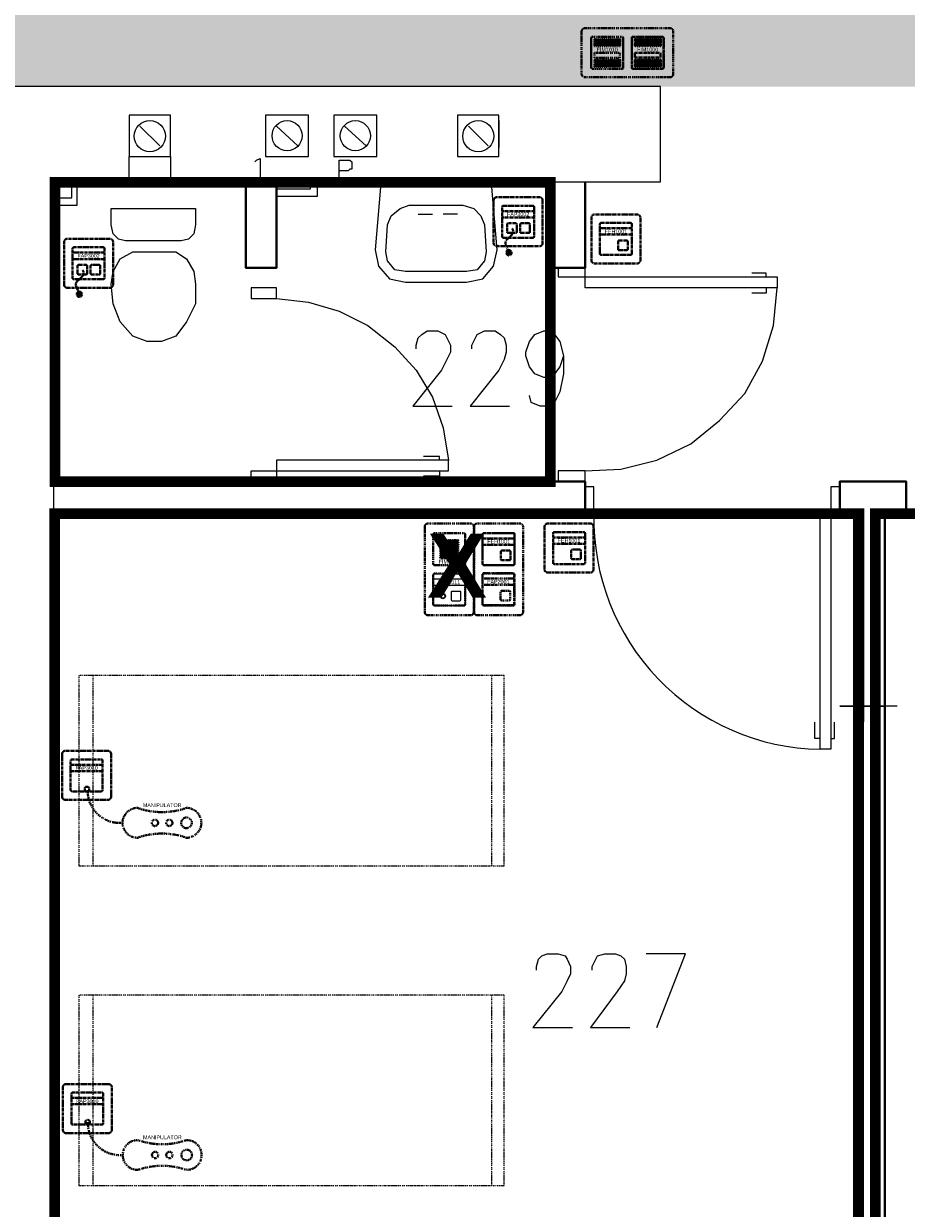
# Model space of a CAD drawing. Header units: millimetres. Extents: x 1 to 17496, y 1 to 30809.
# Tile 201 of 256: x 11268 to 11683, y 20926 to 21481. Entities that reach past the tile are written whole.
import ezdxf
from ezdxf.enums import TextEntityAlignment as Align

# ---------------------------------------------------------------- set-up
doc = ezdxf.new("R2010")
doc.units = ezdxf.units.MM
doc.linetypes.add('BORDER', pattern=[1.75, 0.5, -0.25, 0.5, -0.25, 0, -0.25])
doc.linetypes.add('CENTER', pattern=[2, 1.25, -0.25, 0.25, -0.25])
for name, color, linetype, lineweight in [('0_Przyz_do demontażu', 1, 'CENTER', 40), ('0_Przyz_FAP2001', 1, 'BORDER', 40), ('0_Przyz_FAP3002', 1, 'CENTER', 40), ('0_Przyz_FAP3010', 1, 'CENTER', 40), ('0_Przyz_FEH-1001', 1, 'CENTER', 40), ('0_Przyz_FIM1100', 1, 'BORDER', 40), ('0_Przyz_FIM1200', 1, 'CENTER', 40), ('0_Przyz_Manipulator', 1, 'BORDER', 40), ('0_Przyz_Ramka x4', 1, 'BORDER', 40), ('0_Przyz_Sala chorych', 5, 'BORDER', 40), ('0_Przyz_WC pacjenta', 30, 'CENTER', 40), ('0_Przyz_łóżko', 150, 'BORDER', 40), ('2DE_OBJ_ABB-SIGNAL', 7, 'Continuous', 18), ('N_SSP_ewakuacja', 4, 'CENTER', 40)]:
    doc.layers.add(name, color=color, linetype=linetype, lineweight=lineweight)
for name, color, linetype in [('2DE_TXTMARK', 41, 'Continuous'), ('2DE_TXTNUM', 11, 'Continuous'), ('PDF _Geometria', 7, 'Continuous')]:
    doc.layers.add(name, color=color, linetype=linetype)
doc.styles.add('arial', font='arialbd.ttf')
doc.styles.add('CP_ATTR', font='ARIAL.TTF')
doc.styles.add('CP_ELATT', font='ARIAL.TTF')

# ---------------------------------------------------------------- blocks, each defined once
blk = doc.blocks.new('2de_abb_sig_001_fzxmh7f')
for p, q in [((15, 5), (0, 5)), ((15, 2), (0, 2)), ((8.57, -1.2), (8.57, -4.8)), ((12.63, -0.75), (9.01, -0.75)), ((9.02, -5.25), (12.62, -5.25)), ((13.07, -4.8), (13.07, -1.2)), ((13.07, -4.35), (13.07, -4.35))]:
    blk.add_line(p, q)
at = {"flags": 128}
for points in [[(0, -6.9), (0, 6.9)], [(0.6, 7.5), (14.4, 7.5)], [(15, 6.9), (15, -6.9)], [(14.4, -7.5), (0.6, -7.5)]]:
    blk.add_lwpolyline(points, dxfattribs=at)
for centre, radius, start, end in [((0.6, 6.9), 0.6, 90, 180), ((14.4, 6.9), 0.6, 0, 90), ((9.02, -1.2), 0.45, 88.7598, 180), ((9.02, -4.8), 0.45, 180, 270), ((12.62, -1.2), 0.45, 0, 91.2402), ((12.62, -4.8), 0.45, 270, 0), ((0.6, -6.9), 0.6, 180, 270), ((14.4, -6.9), 0.6, 270, 0)]:
    blk.add_arc(centre, radius, start, end)
at = {"linetype": 'Continuous', "style": 'CP_ATTR', "flags": 9}
for tag in ['NAME', 'ARTICLE', 'MARK2', 'OTHER1', 'PRODUCT-TYPE', 'ORDER-NO', 'PRODUCER', 'VOLTAGE', 'CURRENT', 'POWER', 'CHARACTER', 'IP', 'OTHER', 'LINK', 'WEIGHT', 'NUMBER', 'GROUP', 'FUNCTION', 'EL-STATUS']:
    blk.add_attdef(tag, text='', height=0.00005, dxfattribs=at).set_placement((0, -6.9), align=Align.MIDDLE_LEFT)
at = {"layer": '2DE_TXTMARK', "linetype": 'ByBlock', "style": 'CP_ATTR', "width": 0.8, "flags": 8}
blk.add_attdef('MARK1', text='', height=1.8, dxfattribs=at).set_placement((7.5, 3.5), align=Align.MIDDLE_CENTER)
at = {"layer": '2DE_TXTNUM', "style": 'CP_ELATT', "width": 0.8}
blk.add_attdef('TAG', text='', height=2.5, dxfattribs=at).set_placement((7.5, 9), align=Align.CENTER)
blk = doc.blocks.new('2de_abb_sig_045_1psoxj')
blk.add_lwpolyline([(0, 20), (0, 0, 0.414214), (1.5, -1.5), (21.5, -1.5, 0.414214), (23, 0), (23, 20, 0.414214), (21.5, 21.5), (1.5, 21.5, 0.414214)], format="xyb", close=True)
at = {"flags": 128}
for points in [[(4, 3.1), (4, 16.9)], [(4.6, 17.5), (18.4, 17.5)], [(19, 16.9), (19, 3.1)], [(18.4, 2.5), (4.6, 2.5)]]:
    blk.add_lwpolyline(points, dxfattribs=at)
for centre, start, end in [((4.6, 16.9), 90, 180), ((18.4, 16.9), 0, 90), ((4.6, 3.1), 180, 270), ((18.4, 3.1), 270, 0)]:
    blk.add_arc(centre, 0.6, start, end)
at = {"linetype": 'Continuous', "style": 'CP_ATTR', "flags": 9}
for tag in ['NAME', 'ARTICLE', 'MARK2', 'OTHER1', 'PRODUCT-TYPE', 'ORDER-NO', 'PRODUCER', 'VOLTAGE', 'CURRENT', 'POWER', 'CHARACTER', 'IP', 'OTHER', 'LINK', 'WEIGHT', 'NUMBER', 'GROUP', 'FUNCTION', 'EL-STATUS']:
    blk.add_attdef(tag, text='', height=0.00005, dxfattribs=at).set_placement((0, 0), align=Align.MIDDLE_LEFT)
at = {"layer": '2DE_TXTMARK', "linetype": 'ByBlock', "style": 'CP_ATTR', "width": 0.8, "flags": 8}
blk.add_attdef('MARK1', text='', height=1.8, dxfattribs=at).set_placement((11.5, 27), align=Align.CENTER)
at = {"layer": '2DE_TXTNUM', "style": 'CP_ELATT', "width": 0.8}
blk.add_attdef('TAG', text='', height=2.5, dxfattribs=at).set_placement((11.5, 23), align=Align.CENTER)
blk = doc.blocks.new('2de_abb_sig_012_53oms7o')
at = {"layer": '0_Przyz_FAP3010', "color": 1}
for p, q in [((15, 5), (0, 5)), ((15, 2), (0, 2)), ((6.68, -7.5), (6.68, -5.79)), ((8.63, -7.5), (8.63, -5.79))]:
    blk.add_line(p, q, dxfattribs=at)
at = {"layer": '0_Przyz_FAP3010', "color": 1, "flags": 128}
for points in [[(0, -6.9), (0, 6.9)], [(0.6, 7.5), (14.4, 7.5)], [(15, 6.9), (15, -6.9)], [(14.4, -7.5), (0.6, -7.5)]]:
    blk.add_lwpolyline(points, dxfattribs=at)
at = {"layer": '0_Przyz_FAP3010', "color": 1}
for centre, radius, start, end in [((0.6, 6.9), 0.6, 90, 180), ((14.4, 6.9), 0.6, 0, 90), ((7.65, -6.54), 1.23, 37.6692, 142.3308), ((0.6, -6.9), 0.6, 180, 270), ((14.4, -6.9), 0.6, 270, 0)]:
    blk.add_arc(centre, radius, start, end, dxfattribs=at)
at = {"layer": '0_Przyz_FAP3010', "color": 1, "style": 'CP_ELATT', "width": 0.8}
blk.add_attdef('TAG', text='', height=2.5, dxfattribs=at).set_placement((7.5, 9), align=Align.CENTER)
at = {"layer": '0_Przyz_FAP3010', "color": 1, "linetype": 'ByBlock', "style": 'CP_ATTR', "width": 0.8, "flags": 8}
blk.add_attdef('MARK1', text='', height=1.8, dxfattribs=at).set_placement((7.5, 3.5), align=Align.MIDDLE_CENTER)
at = {"layer": '0_Przyz_FAP3010', "color": 1, "linetype": 'Continuous', "style": 'CP_ATTR', "flags": 9}
for tag in ['NAME', 'ARTICLE', 'MARK2', 'OTHER1', 'PRODUCT-TYPE', 'ORDER-NO', 'PRODUCER', 'VOLTAGE', 'CURRENT', 'POWER', 'CHARACTER', 'IP', 'OTHER', 'LINK', 'WEIGHT', 'NUMBER', 'GROUP', 'FUNCTION', 'EL-STATUS']:
    blk.add_attdef(tag, text='', height=0.00005, dxfattribs=at).set_placement((0, -6.9), align=Align.MIDDLE_LEFT)
blk = doc.blocks.new('2de_abb_sig_011_53jswgj')
blk.add_hatch(color=256).paths.add_polyline_path([(4.43, -14.56, 0.52796), (2.73, -13.39, 1.894083)])
for p, q in [((15, 5), (0, 5)), ((15, 2), (0, 2)), ((2.32, -1.2), (2.32, -4.8)), ((6.38, -0.75), (2.76, -0.75)), ((2.77, -5.25), (6.37, -5.25)), ((6.82, -4.8), (6.82, -1.2)), ((6.82, -4.35), (6.82, -4.35)), ((8.47, -1.2), (8.47, -4.8)), ((12.53, -0.75), (8.91, -0.75)), ((8.92, -5.25), (12.52, -5.25)), ((12.97, -4.8), (12.97, -1.2)), ((12.97, -4.35), (12.97, -4.35)), ((1.71, -10.8), (3.18, -14.56)), ((4.46, -6.18), (2.81, -7.85))]:
    blk.add_line(p, q)
at = {"flags": 128}
for points in [[(0, -6.9), (0, 6.9)], [(0.6, 7.5), (14.4, 7.5)], [(15, 6.9), (15, -6.9)], [(14.4, -7.5), (0.6, -7.5)]]:
    blk.add_lwpolyline(points, dxfattribs=at)
blk.add_circle((3.18, -14.56), 1.25)
for centre, radius, start, end in [((0.6, 6.9), 0.6, 90, 180), ((14.4, 6.9), 0.6, 0, 90), ((2.77, -1.2), 0.45, 88.7598, 180), ((2.77, -4.8), 0.45, 180, 270), ((2.77, -4.52), 2.36, 315.5514, 40.269), ((6.37, -1.2), 0.45, 0, 91.2402), ((6.37, -4.8), 0.45, 270, 0), ((8.92, -1.2), 0.45, 88.7598, 180), ((8.92, -4.8), 0.45, 180, 270), ((12.52, -1.2), 0.45, 0, 91.2402), ((12.52, -4.8), 0.45, 270, 0), ((0.6, -6.9), 0.6, 180, 270), ((3.91, -9.94), 2.36, 117.738, 201.3291), ((14.4, -6.9), 0.6, 270, 0)]:
    blk.add_arc(centre, radius, start, end)
at = {"linetype": 'Continuous', "style": 'CP_ATTR', "flags": 9}
for tag in ['NAME', 'ARTICLE', 'MARK2', 'OTHER1', 'PRODUCT-TYPE', 'ORDER-NO', 'PRODUCER', 'VOLTAGE', 'CURRENT', 'POWER', 'CHARACTER', 'IP', 'OTHER', 'LINK', 'WEIGHT', 'NUMBER', 'GROUP', 'FUNCTION', 'EL-STATUS']:
    blk.add_attdef(tag, text='', height=0.00005, dxfattribs=at).set_placement((0, -6.9), align=Align.MIDDLE_LEFT)
at = {"layer": '2DE_TXTMARK', "linetype": 'ByBlock', "style": 'CP_ATTR', "width": 0.8, "flags": 8}
blk.add_attdef('MARK1', text='', height=1.8, dxfattribs=at).set_placement((7.5, 3.5), align=Align.MIDDLE_CENTER)
at = {"layer": '2DE_TXTNUM', "style": 'CP_ELATT', "width": 0.8}
blk.add_attdef('TAG', text='', height=2.5, dxfattribs=at).set_placement((7.5, 9), align=Align.CENTER)
blk = doc.blocks.new('2de_abb_sig_046_18mvjo')
blk.add_lwpolyline([(0, 40), (0, 0, 0.414214), (1.5, -1.5), (21.5, -1.5, 0.414214), (23, 0), (23, 40, 0.414214), (21.5, 41.5), (1.5, 41.5, 0.414214)], format="xyb", close=True)
at = {"flags": 128}
for points in [[(4, 22.6), (4, 36.4)], [(4.6, 37), (18.4, 37)], [(19, 36.4), (19, 22.6)], [(4, 3.6), (4, 17.4)], [(18.4, 22), (4.6, 22)], [(4.6, 18), (18.4, 18)], [(19, 17.4), (19, 3.6)], [(18.4, 3), (4.6, 3)]]:
    blk.add_lwpolyline(points, dxfattribs=at)
for centre, start, end in [((4.6, 36.4), 90, 180), ((18.4, 36.4), 0, 90), ((4.6, 22.6), 180, 270), ((18.4, 22.6), 270, 0), ((4.6, 17.4), 90, 180), ((18.4, 17.4), 0, 90), ((4.6, 3.6), 180, 270), ((18.4, 3.6), 270, 0)]:
    blk.add_arc(centre, 0.6, start, end)
at = {"linetype": 'Continuous', "style": 'CP_ATTR', "flags": 9}
for tag in ['NAME', 'ARTICLE', 'MARK2', 'OTHER1', 'PRODUCT-TYPE', 'ORDER-NO', 'PRODUCER', 'VOLTAGE', 'CURRENT', 'POWER', 'CHARACTER', 'IP', 'OTHER', 'LINK', 'WEIGHT', 'NUMBER', 'GROUP', 'FUNCTION', 'EL-STATUS']:
    blk.add_attdef(tag, text='', height=0.00005, dxfattribs=at).set_placement((0, 0), align=Align.MIDDLE_LEFT)
at = {"layer": '2DE_TXTMARK', "linetype": 'ByBlock', "style": 'CP_ATTR', "width": 0.8, "flags": 8}
blk.add_attdef('MARK1', text='', height=1.8, dxfattribs=at).set_placement((11.5, 47), align=Align.CENTER)
at = {"layer": '2DE_TXTNUM', "style": 'CP_ELATT', "width": 0.8}
blk.add_attdef('TAG', text='', height=2.5, dxfattribs=at).set_placement((11.5, 43), align=Align.CENTER)
blk = doc.blocks.new('2de_abb_sig_007_fzx2ohn')
blk.add_hatch(color=10).paths.add_polyline_path([(1.5, -2.25), (13.5, -2.25), (13.5, 0), (1.5, 0)])
at = {"color": 10}
for p, q in [((1.5, 0), (13.5, 0)), ((1.5, 0), (1.5, -2.25)), ((13.5, 0), (13.5, -2.25)), ((1.5, -2.25), (13.5, -2.25))]:
    blk.add_line(p, q, dxfattribs=at)
at = {"flags": 128}
for points in [[(0, -6.9), (0, 6.9)], [(0.6, 7.5), (14.4, 7.5)], [(15, 6.9), (15, -6.9)], [(14.4, -7.5), (0.6, -7.5)]]:
    blk.add_lwpolyline(points, dxfattribs=at)
for points in [[(1.5, 3.38), (1.5, 6.38)], [(1.95, 6.38), (1.95, 3.38)], [(2.4, 3.38), (2.4, 6.38)], [(2.85, 6.38), (2.85, 3.38)], [(3.3, 3.38), (3.3, 6.38)], [(3.75, 6.38), (3.75, 3.38)], [(4.2, 3.38), (4.2, 6.38)], [(4.65, 6.38), (4.65, 3.38)], [(5.1, 3.38), (5.1, 6.38)], [(5.55, 6.38), (5.55, 3.38)], [(6, 3.38), (6, 6.38)], [(6.45, 6.38), (6.45, 3.38)], [(6.9, 3.38), (6.9, 6.38)], [(7.35, 6.38), (7.35, 3.38)], [(7.8, 3.38), (7.8, 6.38)], [(8.25, 6.38), (8.25, 3.38)], [(8.7, 3.38), (8.7, 6.38)], [(9.15, 6.38), (9.15, 3.38)], [(9.6, 3.38), (9.6, 6.38)], [(10.05, 6.38), (10.05, 3.38)], [(10.5, 3.38), (10.5, 6.38)], [(10.95, 6.38), (10.95, 3.38)], [(11.4, 3.38), (11.4, 6.38)], [(11.85, 6.38), (11.85, 3.38)], [(12.3, 3.38), (12.3, 6.38)], [(12.75, 6.38), (12.75, 3.38)], [(13.2, 3.38), (13.2, 6.38)], [(13.65, 6.38), (13.65, 3.38)], [(1.5, -6.38), (1.5, -3.38)], [(1.95, -3.38), (1.95, -6.38)], [(2.4, -6.38), (2.4, -3.38)], [(2.85, -3.38), (2.85, -6.38)], [(3.3, -6.38), (3.3, -3.38)], [(3.75, -3.38), (3.75, -6.38)], [(4.2, -6.38), (4.2, -3.38)], [(4.65, -3.38), (4.65, -6.38)], [(5.1, -6.38), (5.1, -3.38)], [(5.55, -3.38), (5.55, -6.38)], [(6, -6.38), (6, -3.38)], [(6.45, -3.38), (6.45, -6.38)], [(6.9, -6.38), (6.9, -3.38)], [(7.35, -3.38), (7.35, -6.38)], [(7.8, -6.38), (7.8, -3.38)], [(8.25, -3.38), (8.25, -6.38)], [(8.7, -6.38), (8.7, -3.38)], [(9.15, -3.38), (9.15, -6.38)], [(9.6, -6.38), (9.6, -3.38)], [(10.05, -3.38), (10.05, -6.38)], [(10.5, -6.38), (10.5, -3.38)], [(10.95, -3.38), (10.95, -6.38)], [(11.4, -6.38), (11.4, -3.38)], [(11.85, -3.38), (11.85, -6.38)], [(12.3, -6.38), (12.3, -3.38)], [(12.75, -3.38), (12.75, -6.38)], [(13.2, -6.38), (13.2, -3.38)], [(13.65, -3.38), (13.65, -6.38)]]:
    blk.add_lwpolyline(points)
for centre, radius, start, end in [((0.6, 6.9), 0.6, 90, 180), ((1.73, 6.38), 0.225, 0, 180), ((2.63, 6.38), 0.225, 0, 180), ((3.53, 6.38), 0.225, 0, 180), ((4.43, 6.38), 0.225, 0, 180), ((5.33, 6.38), 0.225, 0, 180), ((6.23, 6.38), 0.225, 0, 180), ((7.13, 6.38), 0.225, 0, 180), ((8.03, 6.38), 0.225, 0, 180), ((8.93, 6.38), 0.225, 0, 180), ((9.83, 6.38), 0.225, 0, 180), ((10.73, 6.38), 0.225, 0, 180), ((11.63, 6.38), 0.225, 0, 180), ((12.53, 6.38), 0.225, 0, 180), ((13.43, 6.38), 0.225, 0, 180), ((14.4, 6.9), 0.6, 0, 90), ((1.73, 3.38), 0.225, 180, 0), ((2.63, 3.38), 0.225, 180, 0), ((3.53, 3.38), 0.225, 180, 0), ((4.43, 3.38), 0.225, 180, 0), ((5.33, 3.38), 0.225, 180, 0), ((6.23, 3.38), 0.225, 180, 0), ((7.13, 3.38), 0.225, 180, 0), ((8.03, 3.38), 0.225, 180, 0), ((8.93, 3.38), 0.225, 180, 0), ((9.83, 3.38), 0.225, 180, 0), ((10.73, 3.38), 0.225, 180, 0), ((11.63, 3.38), 0.225, 180, 0), ((12.53, 3.38), 0.225, 180, 0), ((13.43, 3.38), 0.225, 180, 0), ((1.73, -3.38), 0.225, 0, 180), ((2.63, -3.38), 0.225, 0, 180), ((3.53, -3.38), 0.225, 0, 180), ((4.43, -3.38), 0.225, 0, 180), ((5.33, -3.38), 0.225, 0, 180), ((6.23, -3.38), 0.225, 0, 180), ((7.13, -3.38), 0.225, 0, 180), ((8.03, -3.38), 0.225, 0, 180), ((8.93, -3.38), 0.225, 0, 180), ((9.83, -3.38), 0.225, 0, 180), ((10.73, -3.38), 0.225, 0, 180), ((11.63, -3.38), 0.225, 0, 180), ((12.53, -3.38), 0.225, 0, 180), ((13.43, -3.38), 0.225, 0, 180), ((0.6, -6.9), 0.6, 180, 270), ((1.73, -6.38), 0.225, 180, 0), ((2.63, -6.38), 0.225, 180, 0), ((3.53, -6.38), 0.225, 180, 0), ((4.43, -6.38), 0.225, 180, 0), ((5.33, -6.38), 0.225, 180, 0), ((6.23, -6.38), 0.225, 180, 0), ((7.13, -6.38), 0.225, 180, 0), ((8.03, -6.38), 0.225, 180, 0), ((8.93, -6.38), 0.225, 180, 0), ((9.83, -6.38), 0.225, 180, 0), ((10.73, -6.38), 0.225, 180, 0), ((11.63, -6.38), 0.225, 180, 0), ((12.53, -6.38), 0.225, 180, 0), ((13.43, -6.38), 0.225, 180, 0), ((14.4, -6.9), 0.6, 270, 0)]:
    blk.add_arc(centre, radius, start, end)
at = {"linetype": 'Continuous', "style": 'CP_ATTR', "flags": 9}
for tag in ['EL-STATUS', 'FUNCTION', 'GROUP', 'NUMBER', 'WEIGHT', 'LINK', 'OTHER', 'IP', 'CHARACTER', 'POWER', 'CURRENT', 'VOLTAGE', 'PRODUCER', 'ORDER-NO', 'PRODUCT-TYPE', 'OTHER1', 'MARK2', 'ARTICLE', 'NAME']:
    blk.add_attdef(tag, text='', height=0.00005, dxfattribs=at).set_placement((0, -6.9), align=Align.MIDDLE_LEFT)
at = {"layer": '2DE_TXTMARK', "linetype": 'ByBlock', "style": 'CP_ATTR', "width": 0.8, "flags": 8}
blk.add_attdef('MARK1', text='', height=1.8, dxfattribs=at).set_placement((7.5, 1.5), align=Align.MIDDLE_CENTER)
at = {"layer": '2DE_TXTNUM', "style": 'CP_ELATT', "width": 0.8}
blk.add_attdef('TAG', text='', height=2.5, dxfattribs=at).set_placement((7.5, 9), align=Align.CENTER)
blk = doc.blocks.new('2de_abb_sig_n52_f0txfx9')
for centre, radius in [((-46.34, -15.39), 2.5), ((-38.25, -15.39), 1.5), ((-31.53, -15.39), 1.5)]:
    blk.add_circle(centre, radius)
for centre, radius, start, end in [((-15.05, -0.39), 15.06, 265.1118, 1.486), ((-46.34, -15.39), 7, 90, 270), ((-34.83, 24.3), 34.66, 250.6222, 289.3778), ((-23.33, -15.39), 7, 270, 90), ((-34.83, -55.09), 34.66, 70.6222, 109.3778)]:
    blk.add_arc(centre, radius, start, end)
at = {"linetype": 'Continuous', "style": 'CP_ATTR', "flags": 9}
for tag in ['ARTICLE', 'NAME', 'EL-STATUS', 'FUNCTION', 'GROUP', 'NUMBER', 'WEIGHT', 'LINK', 'OTHER', 'IP', 'CHARACTER', 'POWER', 'CURRENT', 'VOLTAGE', 'PRODUCER', 'ORDER-NO', 'PRODUCT-TYPE', 'OTHER1', 'MARK2']:
    blk.add_attdef(tag, text='', height=0.00005, dxfattribs=at).set_placement((-46.34, -22.39), align=Align.MIDDLE_LEFT)
at = {"layer": '2DE_TXTMARK', "linetype": 'ByBlock', "style": 'CP_ATTR', "width": 0.8, "flags": 8}
blk.add_attdef('MARK1', text='', height=1.8, dxfattribs=at).set_placement((-34.94, -7.09), align=Align.MIDDLE_CENTER)
at = {"layer": '2DE_TXTNUM', "style": 'CP_ELATT', "width": 0.8}
blk.add_attdef('TAG', text='', height=2.5, dxfattribs=at).set_placement((-34.94, -4.09), align=Align.CENTER)
blk = doc.blocks.new('2de_abb_sig_006_fzxhx6d')
at = {"flags": 128}
for points in [[(0, -6.9), (0, 6.9)], [(0.6, 7.5), (14.4, 7.5)], [(15, 6.9), (15, -6.9)], [(14.4, -7.5), (0.6, -7.5)]]:
    blk.add_lwpolyline(points, dxfattribs=at)
for points in [[(3.45, 4.27), (11.55, 4.27)], [(11.55, 3.82), (3.45, 3.82)], [(3.45, 3.37), (11.55, 3.37)], [(11.55, 2.92), (3.45, 2.92)], [(3.45, 2.47), (11.55, 2.47)], [(11.55, 2.02), (3.45, 2.02)], [(3.45, 1.57), (11.55, 1.57)], [(11.55, 1.12), (3.45, 1.12)], [(3.45, 0.67), (11.55, 0.67)], [(11.55, 0.22), (3.45, 0.22)], [(3.45, -0.22), (11.55, -0.22)], [(11.55, -0.67), (3.45, -0.67)], [(3.45, -1.12), (11.55, -1.12)], [(11.55, -1.57), (3.45, -1.57)], [(3.45, -2.02), (11.55, -2.02)], [(11.55, -2.47), (3.45, -2.47)], [(3.45, -2.92), (11.55, -2.92)], [(11.55, -3.37), (3.45, -3.37)], [(3.45, -3.82), (11.55, -3.82)], [(11.55, -4.27), (3.45, -4.27)]]:
    blk.add_lwpolyline(points)
for centre, radius, start, end in [((0.6, 6.9), 0.6, 90, 180), ((14.4, 6.9), 0.6, 0, 90), ((3.45, 4.05), 0.225, 90, 270), ((3.45, 3.15), 0.225, 90, 270), ((3.45, 2.25), 0.225, 90, 270), ((3.45, 1.35), 0.225, 90, 270), ((3.45, 0.45), 0.225, 90, 270), ((11.55, 4.05), 0.225, 270, 90), ((11.55, 3.15), 0.225, 270, 90), ((11.55, 2.25), 0.225, 270, 90), ((11.55, 1.35), 0.225, 270, 90), ((11.55, 0.45), 0.225, 270, 90), ((3.45, -0.45), 0.225, 90, 270), ((3.45, -1.35), 0.225, 90, 270), ((3.45, -2.25), 0.225, 90, 270), ((3.45, -3.15), 0.225, 90, 270), ((3.45, -4.05), 0.225, 90, 270), ((11.55, -0.45), 0.225, 270, 90), ((11.55, -1.35), 0.225, 270, 90), ((11.55, -2.25), 0.225, 270, 90), ((11.55, -3.15), 0.225, 270, 90), ((11.55, -4.05), 0.225, 270, 90), ((0.6, -6.9), 0.6, 180, 270), ((14.4, -6.9), 0.6, 270, 0)]:
    blk.add_arc(centre, radius, start, end)
at = {"linetype": 'Continuous', "style": 'CP_ATTR', "flags": 9}
for tag in ['NAME', 'ARTICLE', 'MARK2', 'OTHER1', 'PRODUCT-TYPE', 'ORDER-NO', 'PRODUCER', 'VOLTAGE', 'CURRENT', 'POWER', 'CHARACTER', 'IP', 'OTHER', 'LINK', 'WEIGHT', 'NUMBER', 'GROUP', 'FUNCTION', 'EL-STATUS']:
    blk.add_attdef(tag, text='', height=0.00005, dxfattribs=at).set_placement((0, -6.9), align=Align.MIDDLE_LEFT)
at = {"layer": '2DE_TXTMARK', "linetype": 'ByBlock', "style": 'CP_ATTR', "width": 0.8, "flags": 8}
blk.add_attdef('MARK1', text='', height=1.8, dxfattribs=at).set_placement((7.5, -5.89), align=Align.MIDDLE_CENTER)
at = {"layer": '2DE_TXTNUM', "style": 'CP_ELATT', "width": 0.8}
blk.add_attdef('TAG', text='', height=2.5, dxfattribs=at).set_placement((7.5, 9), align=Align.CENTER)
blk = doc.blocks.new('2de_abb_sig_013_53790e7')
for p, q in [((15, 5), (0, 5)), ((15, 2), (0, 2)), ((8.47, -1.2), (8.47, -4.8)), ((12.53, -0.75), (8.91, -0.75)), ((8.92, -5.25), (12.52, -5.25)), ((12.97, -4.8), (12.97, -1.2)), ((12.97, -4.35), (12.97, -4.35))]:
    blk.add_line(p, q)
at = {"flags": 128}
for points in [[(0, -6.9), (0, 6.9)], [(0.6, 7.5), (14.4, 7.5)], [(15, 6.9), (15, -6.9)], [(14.4, -7.5), (0.6, -7.5)]]:
    blk.add_lwpolyline(points, dxfattribs=at)
at = {"ltscale": 0.2}
for centre, radius in [((4.57, -2.98), 1.25), ((4.57, -3), 0.95)]:
    blk.add_circle(centre, radius, dxfattribs=at)
for centre, radius, start, end in [((0.6, 6.9), 0.6, 90, 180), ((14.4, 6.9), 0.6, 0, 90), ((8.92, -1.2), 0.45, 88.7598, 180), ((8.92, -4.8), 0.45, 180, 270), ((12.52, -1.2), 0.45, 0, 91.2402), ((12.52, -4.8), 0.45, 270, 0), ((0.6, -6.9), 0.6, 180, 270), ((14.4, -6.9), 0.6, 270, 0)]:
    blk.add_arc(centre, radius, start, end)
at = {"linetype": 'Continuous', "style": 'CP_ATTR', "flags": 9}
for tag in ['NAME', 'ARTICLE', 'MARK2', 'OTHER1', 'PRODUCT-TYPE', 'ORDER-NO', 'PRODUCER', 'VOLTAGE', 'CURRENT', 'POWER', 'CHARACTER', 'IP', 'OTHER', 'LINK', 'WEIGHT', 'NUMBER', 'GROUP', 'FUNCTION', 'EL-STATUS']:
    blk.add_attdef(tag, text='', height=0.00005, dxfattribs=at).set_placement((0, -6.9), align=Align.MIDDLE_LEFT)
at = {"layer": '2DE_TXTMARK', "linetype": 'ByBlock', "style": 'CP_ATTR', "width": 0.8, "flags": 8}
blk.add_attdef('MARK1', text='', height=1.8, dxfattribs=at).set_placement((7.5, 3.5), align=Align.MIDDLE_CENTER)
at = {"layer": '2DE_TXTNUM', "style": 'CP_ELATT', "width": 0.8}
blk.add_attdef('TAG', text='', height=2.5, dxfattribs=at).set_placement((7.5, 9), align=Align.CENTER)
blk = doc.blocks.new('2de_abb_sig_010_fzx1zps')
for p, q in [((15, 5), (0, 5)), ((15, 2), (0, 2)), ((8.57, -1.2), (8.57, -4.8)), ((12.63, -0.75), (9.01, -0.75)), ((9.02, -5.25), (12.62, -5.25)), ((13.07, -4.8), (13.07, -1.2)), ((13.07, -4.35), (13.07, -4.35))]:
    blk.add_line(p, q)
at = {"flags": 128}
for points in [[(0, -6.9), (0, 6.9)], [(0.6, 7.5), (14.4, 7.5)], [(15, 6.9), (15, -6.9)], [(14.4, -7.5), (0.6, -7.5)]]:
    blk.add_lwpolyline(points, dxfattribs=at)
for centre, radius, start, end in [((0.6, 6.9), 0.6, 90, 180), ((14.4, 6.9), 0.6, 0, 90), ((9.02, -1.2), 0.45, 88.7598, 180), ((9.02, -4.8), 0.45, 180, 270), ((12.62, -1.2), 0.45, 0, 91.2402), ((12.62, -4.8), 0.45, 270, 0), ((0.6, -6.9), 0.6, 180, 270), ((14.4, -6.9), 0.6, 270, 0)]:
    blk.add_arc(centre, radius, start, end)
at = {"linetype": 'Continuous', "style": 'CP_ATTR', "flags": 9}
for tag in ['NAME', 'ARTICLE', 'MARK2', 'OTHER1', 'PRODUCT-TYPE', 'ORDER-NO', 'PRODUCER', 'VOLTAGE', 'CURRENT', 'POWER', 'CHARACTER', 'IP', 'OTHER', 'LINK', 'WEIGHT', 'NUMBER', 'GROUP', 'FUNCTION', 'EL-STATUS']:
    blk.add_attdef(tag, text='', height=0.00005, dxfattribs=at).set_placement((0, -6.9), align=Align.MIDDLE_LEFT)
at = {"layer": '2DE_TXTMARK', "linetype": 'ByBlock', "style": 'CP_ATTR', "width": 0.8, "flags": 8}
blk.add_attdef('MARK1', text='', height=1.8, dxfattribs=at).set_placement((7.5, 3.5), align=Align.MIDDLE_CENTER)
at = {"layer": '2DE_TXTNUM', "style": 'CP_ELATT', "width": 0.8}
blk.add_attdef('TAG', text='', height=2.5, dxfattribs=at).set_placement((7.5, 9), align=Align.CENTER)
blk = doc.blocks.new('2de_abb_sig_005_fzxsvu1')
blk.add_hatch(color=50).paths.add_polyline_path([(1.5, -2.25), (13.5, -2.25), (13.5, 0), (1.5, 0)])
at = {"color": 50}
for p, q in [((1.5, 0), (13.5, 0)), ((1.5, 0), (1.5, -2.25)), ((13.5, 0), (13.5, -2.25)), ((1.5, -2.25), (13.5, -2.25))]:
    blk.add_line(p, q, dxfattribs=at)
at = {"flags": 128}
for points in [[(0, -6.9), (0, 6.9)], [(0.6, 7.5), (14.4, 7.5)], [(15, 6.9), (15, -6.9)], [(14.4, -7.5), (0.6, -7.5)]]:
    blk.add_lwpolyline(points, dxfattribs=at)
for points in [[(1.5, 3.38), (1.5, 6.38)], [(1.95, 6.38), (1.95, 3.38)], [(2.4, 3.38), (2.4, 6.38)], [(2.85, 6.38), (2.85, 3.38)], [(3.3, 3.38), (3.3, 6.38)], [(3.75, 6.38), (3.75, 3.38)], [(4.2, 3.38), (4.2, 6.38)], [(4.65, 6.38), (4.65, 3.38)], [(5.1, 3.38), (5.1, 6.38)], [(5.55, 6.38), (5.55, 3.38)], [(6, 3.38), (6, 6.38)], [(6.45, 6.38), (6.45, 3.38)], [(6.9, 3.38), (6.9, 6.38)], [(7.35, 6.38), (7.35, 3.38)], [(7.8, 3.38), (7.8, 6.38)], [(8.25, 6.38), (8.25, 3.38)], [(8.7, 3.38), (8.7, 6.38)], [(9.15, 6.38), (9.15, 3.38)], [(9.6, 3.38), (9.6, 6.38)], [(10.05, 6.38), (10.05, 3.38)], [(10.5, 3.38), (10.5, 6.38)], [(10.95, 6.38), (10.95, 3.38)], [(11.4, 3.38), (11.4, 6.38)], [(11.85, 6.38), (11.85, 3.38)], [(12.3, 3.38), (12.3, 6.38)], [(12.75, 6.38), (12.75, 3.38)], [(13.2, 3.38), (13.2, 6.38)], [(13.65, 6.38), (13.65, 3.38)], [(1.5, -6.38), (1.5, -3.38)], [(1.95, -3.38), (1.95, -6.38)], [(2.4, -6.38), (2.4, -3.38)], [(2.85, -3.38), (2.85, -6.38)], [(3.3, -6.38), (3.3, -3.38)], [(3.75, -3.38), (3.75, -6.38)], [(4.2, -6.38), (4.2, -3.38)], [(4.65, -3.38), (4.65, -6.38)], [(5.1, -6.38), (5.1, -3.38)], [(5.55, -3.38), (5.55, -6.38)], [(6, -6.38), (6, -3.38)], [(6.45, -3.38), (6.45, -6.38)], [(6.9, -6.38), (6.9, -3.38)], [(7.35, -3.38), (7.35, -6.38)], [(7.8, -6.38), (7.8, -3.38)], [(8.25, -3.38), (8.25, -6.38)], [(8.7, -6.38), (8.7, -3.38)], [(9.15, -3.38), (9.15, -6.38)], [(9.6, -6.38), (9.6, -3.38)], [(10.05, -3.38), (10.05, -6.38)], [(10.5, -6.38), (10.5, -3.38)], [(10.95, -3.38), (10.95, -6.38)], [(11.4, -6.38), (11.4, -3.38)], [(11.85, -3.38), (11.85, -6.38)], [(12.3, -6.38), (12.3, -3.38)], [(12.75, -3.38), (12.75, -6.38)], [(13.2, -6.38), (13.2, -3.38)], [(13.65, -3.38), (13.65, -6.38)]]:
    blk.add_lwpolyline(points)
for centre, radius, start, end in [((0.6, 6.9), 0.6, 90, 180), ((1.73, 6.38), 0.225, 0, 180), ((2.63, 6.38), 0.225, 0, 180), ((3.53, 6.38), 0.225, 0, 180), ((4.43, 6.38), 0.225, 0, 180), ((5.33, 6.38), 0.225, 0, 180), ((6.23, 6.38), 0.225, 0, 180), ((7.13, 6.38), 0.225, 0, 180), ((8.03, 6.38), 0.225, 0, 180), ((8.93, 6.38), 0.225, 0, 180), ((9.83, 6.38), 0.225, 0, 180), ((10.73, 6.38), 0.225, 0, 180), ((11.63, 6.38), 0.225, 0, 180), ((12.53, 6.38), 0.225, 0, 180), ((13.43, 6.38), 0.225, 0, 180), ((14.4, 6.9), 0.6, 0, 90), ((1.73, 3.38), 0.225, 180, 0), ((2.63, 3.38), 0.225, 180, 0), ((3.53, 3.38), 0.225, 180, 0), ((4.43, 3.38), 0.225, 180, 0), ((5.33, 3.38), 0.225, 180, 0), ((6.23, 3.38), 0.225, 180, 0), ((7.13, 3.38), 0.225, 180, 0), ((8.03, 3.38), 0.225, 180, 0), ((8.93, 3.38), 0.225, 180, 0), ((9.83, 3.38), 0.225, 180, 0), ((10.73, 3.38), 0.225, 180, 0), ((11.63, 3.38), 0.225, 180, 0), ((12.53, 3.38), 0.225, 180, 0), ((13.43, 3.38), 0.225, 180, 0), ((1.73, -3.38), 0.225, 0, 180), ((2.63, -3.38), 0.225, 0, 180), ((3.53, -3.38), 0.225, 0, 180), ((4.43, -3.38), 0.225, 0, 180), ((5.33, -3.38), 0.225, 0, 180), ((6.23, -3.38), 0.225, 0, 180), ((7.13, -3.38), 0.225, 0, 180), ((8.03, -3.38), 0.225, 0, 180), ((8.93, -3.38), 0.225, 0, 180), ((9.83, -3.38), 0.225, 0, 180), ((10.73, -3.38), 0.225, 0, 180), ((11.63, -3.38), 0.225, 0, 180), ((12.53, -3.38), 0.225, 0, 180), ((13.43, -3.38), 0.225, 0, 180), ((0.6, -6.9), 0.6, 180, 270), ((1.73, -6.38), 0.225, 180, 0), ((2.63, -6.38), 0.225, 180, 0), ((3.53, -6.38), 0.225, 180, 0), ((4.43, -6.38), 0.225, 180, 0), ((5.33, -6.38), 0.225, 180, 0), ((6.23, -6.38), 0.225, 180, 0), ((7.13, -6.38), 0.225, 180, 0), ((8.03, -6.38), 0.225, 180, 0), ((8.93, -6.38), 0.225, 180, 0), ((9.83, -6.38), 0.225, 180, 0), ((10.73, -6.38), 0.225, 180, 0), ((11.63, -6.38), 0.225, 180, 0), ((12.53, -6.38), 0.225, 180, 0), ((13.43, -6.38), 0.225, 180, 0), ((14.4, -6.9), 0.6, 270, 0)]:
    blk.add_arc(centre, radius, start, end)
at = {"linetype": 'Continuous', "style": 'CP_ATTR', "flags": 9}
for tag in ['EL-STATUS', 'FUNCTION', 'GROUP', 'NUMBER', 'WEIGHT', 'LINK', 'OTHER', 'IP', 'CHARACTER', 'POWER', 'CURRENT', 'VOLTAGE', 'PRODUCER', 'ORDER-NO', 'PRODUCT-TYPE', 'OTHER1', 'MARK2', 'ARTICLE', 'NAME']:
    blk.add_attdef(tag, text='', height=0.00005, dxfattribs=at).set_placement((0, -6.9), align=Align.MIDDLE_LEFT)
at = {"layer": '2DE_TXTMARK', "linetype": 'ByBlock', "style": 'CP_ATTR', "width": 0.8, "flags": 8}
blk.add_attdef('MARK1', text='', height=1.8, dxfattribs=at).set_placement((7.5, 1.5), align=Align.MIDDLE_CENTER)
at = {"layer": '2DE_TXTNUM', "style": 'CP_ELATT', "width": 0.8}
blk.add_attdef('TAG', text='', height=2.5, dxfattribs=at).set_placement((7.5, 9), align=Align.CENTER)

msp = doc.modelspace()

# ---------------------------------------------------------------- hatches: boundary and pattern name
at = {"layer": 'N_SSP_ewakuacja', "lineweight": 60, "transparency": 33554457}
h = msp.add_hatch(color=51, dxfattribs=at)
h.dxf.hatch_style = 1
h.paths.add_polyline_path([(5438.97, 22700.75), (5436.7, 22686.69), (5436.7, 21954.96), (5458.04, 21954.96), (5458.04, 21107.81), (5178.5, 21107.81), (5178.5, 20881.62), (5426.03, 20881.62), (5426.03, 20657.57), (5735.44, 20657.57), (5735.44, 21323.34), (6228.37, 21323.34), (6228.37, 21457.77), (9119.77, 21457.77), (9119.77, 20742.92), (9173.12, 20742.92), (9173.12, 20424.97), (9597.76, 20424.97), (9597.76, 20717.32), (9405.71, 20717.32), (9405.71, 21451.78), (13300.03, 21451.78), (13300.03, 21329.74), (13530.49, 21329.74), (13530.49, 21677.56), (13135.73, 21677.56), (13135.73, 21743.71), (12587.32, 21743.71), (12587.32, 21925.09), (12316.32, 21925.09), (12316.32, 21740.51), (8046.3, 21740.51), (8046.3, 22023.25), (7896.92, 22023.25), (7896.92, 21745.84), (7484.82, 21745.84), (7484.82, 22444.69), (7327.45, 22444.69), (7327.45, 21736.51), (7290.1, 21736.51), (7290.1, 21663.16), (6951.35, 21663.16), (6951.35, 21743.18), (6305.85, 21743.18), (6305.85, 21596.47), (5719.04, 21596.47), (5719.04, 22051.25), (5700.37, 22051.25), (5700.37, 22700.75)])

# ---------------------------------------------------------------- linework, layer by layer
at = {"layer": '0_Przyz_Sala chorych', "ltscale": 500, "const_width": 5}
for points in [[(11282.92, 21251.42), (11412.92, 21251.42), (11412.92, 21251.45), (11660.51, 21251.45), (11660.33, 21070.03), (11660.33, 20743.08), (11282.91, 20743.08)], [(11668.13, 21251.42), (11798.13, 21251.42), (11798.13, 21251.45), (12045.71, 21251.45), (12045.53, 21070.03), (12045.53, 20743.08), (11668.11, 20743.08)]]:
    msp.add_lwpolyline(points, close=True, dxfattribs=at)
at = {"layer": '0_Przyz_WC pacjenta', "ltscale": 500, "const_width": 5}
msp.add_lwpolyline([(11283.07, 21406.81), (11515.69, 21406.81), (11515.69, 21266.53), (11283.13, 21266.53)], close=True, dxfattribs=at)
at = {"layer": '0_Przyz_łóżko', "lineweight": 18}
for points in [[(11493.99, 21086.26), (11493.99, 21175.53), (11294.38, 21175.53), (11294.38, 21086.26)], [(11493.99, 20936.34), (11493.99, 21025.62), (11294.38, 21025.62), (11294.38, 20936.34)]]:
    msp.add_lwpolyline(points, close=True, dxfattribs=at)
for points in [[(11301.12, 21086.26), (11301.12, 21175.53)], [(11488.09, 21086.26), (11488.09, 21175.53)], [(11301.12, 20936.34), (11301.12, 21025.62)], [(11488.09, 20936.34), (11488.09, 21025.62)]]:
    msp.add_lwpolyline(points, dxfattribs=at)
at = {"layer": 'PDF _Geometria', "lineweight": 25}
msp.add_lwpolyline([(11299.43, 20737.58), (11282.59, 20737.58), (11282.59, 21407.14), (11567.26, 21407.14), (11567.26, 21451.78), (11138.57, 21451.78)], dxfattribs=at)
at = {"layer": 'PDF _Geometria', "lineweight": 18}
for points in [[(11337.33, 21418.94), (11337.33, 21438.31), (11317.96, 21438.31), (11317.96, 21418.94)], [(11402.19, 21418.94), (11402.19, 21438.31), (11381.97, 21438.31), (11381.97, 21418.94)], [(11434.19, 21418.94), (11434.19, 21438.31), (11413.98, 21438.31), (11413.98, 21418.94)], [(11491.46, 21418.94), (11491.46, 21438.31), (11472.09, 21438.31), (11472.09, 21418.94)], [(11435.87, 21404.62), (11433.35, 21375.14), (11435.03, 21367.56), (11440.09, 21361.66), (11447.67, 21359.98), (11476.3, 21359.98), (11483.88, 21361.66), (11488.93, 21367.56), (11490.62, 21375.14), (11488.09, 21404.62)], [(11449.35, 21396.2), (11474.62, 21396.2), (11479.67, 21394.51), (11483.04, 21391.14), (11484.72, 21386.93), (11485.57, 21374.3), (11484.72, 21370.09), (11481.35, 21365.88), (11476.3, 21365.03), (11447.67, 21365.03), (11442.61, 21365.88), (11439.24, 21370.09), (11438.4, 21374.3), (11439.24, 21386.93), (11440.93, 21391.14), (11445.14, 21394.51)], [(11309.54, 21386.93), (11309.54, 21394.51), (11349.13, 21394.51), (11349.13, 21386.93), (11348.28, 21382.72), (11345.76, 21380.19), (11342.39, 21379.35), (11316.28, 21379.35), (11312.91, 21380.19), (11310.38, 21382.72)], [(11319.65, 21374.3), (11339.86, 21374.3), (11344.91, 21370.93), (11348.28, 21365.03), (11349.13, 21359.14), (11349.13, 21349.87), (11344.91, 21341.45), (11339.86, 21334.71), (11333.12, 21332.19), (11326.39, 21332.19), (11319.65, 21334.71), (11313.75, 21341.45), (11310.38, 21349.87), (11309.54, 21359.14), (11310.38, 21365.03), (11313.75, 21370.93)], [(11622.01, 21357.45), (11531.89, 21357.45), (11531.89, 21366.72), (11519.25, 21366.72), (11519.25, 21362.51), (11622.01, 21362.51)], [(11387.03, 21352.4), (11387.03, 21357.45), (11375.23, 21357.45), (11375.23, 21352.4)], [(11467.88, 21276.6), (11387.03, 21276.6), (11387.03, 21266.49), (11375.23, 21266.49), (11375.23, 21271.55), (11467.88, 21271.55)], [(11531.89, 21266.49), (11531.89, 21271.55), (11519.25, 21271.55), (11519.25, 21266.49)], [(11371.02, 21266.49), (11353.34, 21266.49)], [(11536.1, 21251.33), (11536.1, 21263.97), (11531.89, 21263.97), (11531.89, 21251.33)], [(11642.22, 21141), (11642.22, 21251.33), (11651.48, 21251.33), (11651.48, 21263.97), (11647.27, 21263.97), (11647.27, 21141)], [(11353.34, 21251.33), (11371.02, 21251.33)], [(11658.22, 21151.95), (11658.22, 21169.64)], [(11672.54, 21151.95), (11672.54, 21169.64)], [(11282.59, 21118.26), (11282.59, 21135.95)], [(11658.22, 21135.95), (11658.22, 21118.26)], [(11672.54, 21118.26), (11672.54, 21135.95)]]:
    msp.add_lwpolyline(points, close=True, dxfattribs=at)
for points in [[(11472.09, 21435.78), (11472.09, 21423.15)], [(11491.46, 21435.78), (11491.46, 21423.15)], [(11332.28, 21423.99), (11323.02, 21433.25)], [(11397.13, 21423.99), (11387.03, 21433.25)], [(11429.14, 21423.99), (11419.03, 21433.25)], [(11486.41, 21423.99), (11477.14, 21433.25)], [(11337.33, 21418.94), (11337.33, 21407.14), (11317.96, 21407.14), (11317.96, 21418.94)], [(11376.92, 21416.41), (11377.76, 21417.25), (11379.45, 21418.09), (11379.45, 21407.99)], [(11416.5, 21407.99), (11416.5, 21417.25), (11421.56, 21417.25), (11422.4, 21416.41), (11422.4, 21413.04), (11421.56, 21413.04), (11420.71, 21412.2), (11416.5, 21412.2)], [(11282.59, 21399.56), (11291.01, 21399.56), (11291.01, 21407.14)], [(11282.59, 21396.2), (11293.54, 21396.2), (11293.54, 21407.14)], [(11371.02, 21407.14), (11353.34, 21407.14)], [(11387.03, 21403.78), (11403.03, 21403.78), (11403.03, 21407.14)], [(11387.03, 21400.41), (11406.4, 21400.41), (11406.4, 21407.14)], [(11453.56, 21391.98), (11460.3, 21391.98)], [(11472.09, 21391.98), (11465.35, 21391.98)], [(11616.95, 21362.51), (11616.95, 21364.19), (11610.21, 21364.19)], [(11531.89, 21271.55), (11548.73, 21272.39), (11565.58, 21276.6), (11581.58, 21284.18), (11595.05, 21295.13), (11606.85, 21307.76), (11615.27, 21322.92), (11620.32, 21339.77), (11622.01, 21357.45)], [(11616.95, 21357.45), (11616.95, 21354.93), (11610.21, 21354.93)], [(11387.03, 21352.4), (11402.19, 21350.72), (11416.5, 21346.5), (11429.98, 21339.77), (11442.61, 21329.66), (11452.72, 21318.71), (11460.3, 21306.08), (11465.35, 21291.76), (11467.88, 21276.6)], [(11452.72, 21328.82), (11452.72, 21330.5), (11453.56, 21333.87), (11455.25, 21335.56), (11457.77, 21337.24), (11462.83, 21337.24), (11466.19, 21335.56), (11467.04, 21333.87), (11468.72, 21330.5), (11468.72, 21327.13), (11467.04, 21323.76), (11464.51, 21318.71), (11451.03, 21301.87), (11469.56, 21301.87)], [(11478.83, 21328.82), (11478.83, 21330.5), (11480.51, 21333.87), (11481.35, 21335.56), (11484.72, 21337.24), (11489.78, 21337.24), (11492.3, 21335.56), (11493.99, 21333.87), (11494.83, 21330.5), (11494.83, 21327.13), (11493.99, 21323.76), (11491.46, 21318.71), (11477.99, 21301.87), (11496.51, 21301.87)], [(11521.78, 21325.45), (11520.1, 21320.4), (11517.57, 21317.03), (11513.36, 21315.34), (11512.52, 21315.34), (11508.31, 21317.03), (11505.78, 21320.4), (11504.09, 21325.45), (11504.09, 21327.13), (11505.78, 21332.19), (11508.31, 21335.56), (11512.52, 21337.24), (11513.36, 21337.24), (11517.57, 21335.56), (11520.1, 21332.19), (11521.78, 21325.45), (11521.78, 21317.03), (11520.1, 21308.6), (11517.57, 21303.55), (11513.36, 21301.87), (11510.83, 21301.87), (11506.62, 21303.55), (11505.78, 21306.92)], [(11463.67, 21276.6), (11463.67, 21278.28), (11456.09, 21278.28)], [(11463.67, 21271.55), (11463.67, 21269.02), (11456.09, 21269.02)], [(11282.59, 21161.22), (11282.59, 21142.69)], [(11658.22, 21161.22), (11651.48, 21161.22), (11658.22, 21161.22)], [(11664.12, 21161.22), (11651.48, 21161.22)], [(11672.54, 21161.22), (11658.22, 21161.22), (11672.54, 21161.22)], [(11678.43, 21161.22), (11666.64, 21161.22)], [(11642.22, 21146.06), (11639.69, 21146.06), (11639.69, 21153.64)], [(11647.27, 21146.06), (11648.96, 21146.06), (11648.96, 21153.64)], [(11509.15, 21037.41), (11509.15, 21039.09), (11509.99, 21042.46), (11511.67, 21044.15), (11514.2, 21044.99), (11519.25, 21044.99), (11522.62, 21044.15), (11523.47, 21042.46), (11525.15, 21039.09), (11525.15, 21035.72), (11523.47, 21032.35), (11520.94, 21027.3), (11507.46, 21010.46), (11525.99, 21010.46)], [(11535.26, 21037.41), (11535.26, 21039.09), (11536.94, 21042.46), (11537.78, 21044.15), (11541.15, 21044.99), (11546.21, 21044.99), (11548.73, 21044.15), (11550.42, 21042.46), (11551.26, 21039.09), (11551.26, 21035.72), (11550.42, 21032.35), (11547.05, 21027.3), (11534.41, 21010.46), (11552.94, 21010.46)], [(11565.58, 21010.46), (11579.05, 21044.99), (11560.52, 21044.99)]]:
    msp.add_lwpolyline(points, dxfattribs=at)
at = {"layer": 'PDF _Geometria', "lineweight": 40}
for points in [[(11387.03, 21407.14), (11387.03, 21366.72), (11372.71, 21366.72), (11372.71, 21407.14)], [(11516.73, 21407.14), (11516.73, 21366.72), (11531.89, 21366.72), (11531.89, 21407.14)], [(11282.59, 21266.49), (11531.89, 21266.49), (11531.89, 21251.33), (11282.59, 21251.33)], [(11672.54, 20737.58), (11672.54, 21251.33), (11682.65, 21251.33), (11682.65, 21266.49), (11651.48, 21266.49), (11651.48, 21251.33), (11658.22, 21251.33), (11658.22, 20737.58)]]:
    msp.add_lwpolyline(points, dxfattribs=at)
at = {"layer": 'PDF _Geometria', "lineweight": 18}
for centre, radius in [((11327.65, 21428.49), 7.3), ((11392.08, 21428.72), 7.06), ((11424.08, 21428.72), 7.06), ((11481.78, 21428.49), 7.3)]:
    msp.add_circle(centre, radius, dxfattribs=at)
msp.add_arc((11643.82, 21248.74), 107.75, 178.6227, 269.1482, dxfattribs=at)

# ---------------------------------------------------------------- block references
at = {"layer": '0_Przyz_FAP2001', "lineweight": -3}
msp.add_blockref('2de_abb_sig_010_fzx1zps', (11483.71, 21216.03), dxfattribs=at).add_auto_attribs({'MARK1': 'FAP2001'})
at = {"layer": '0_Przyz_FAP3002', "lineweight": -3}
for p in [(11489.01, 21378.38), (11287.39, 21358.88)]:
    msp.add_blockref('2de_abb_sig_045_1psoxj', p, dxfattribs=at)
for p in [(11493.01, 21388.38), (11291.39, 21368.88)]:
    msp.add_blockref('2de_abb_sig_011_53jswgj', p, dxfattribs=at).add_auto_attribs({'MARK1': 'FAP3002'})
at = {"layer": '0_Przyz_FAP3010', "lineweight": -3}
for p in [(11286.47, 21118.74), (11286.8, 20962.45)]:
    msp.add_blockref('2de_abb_sig_045_1psoxj', p, dxfattribs=at)
ref = msp.add_blockref('2de_abb_sig_012_53oms7o', (11290.47, 21128.74), dxfattribs=at)
ref.add_attrib('MARK1', 'FAP3010', dxfattribs={"layer": '2DE_TXTMARK', "linetype": 'ByBlock', "height": 1.8, "style": 'CP_ATTR', "width": 0.8, "flags": 8}).set_placement((11297.97, 21132.24), align=Align.MIDDLE_CENTER)
ref = msp.add_blockref('2de_abb_sig_012_53oms7o', (11290.8, 20972.45), dxfattribs=at)
ref.add_attrib('MARK1', 'FAP3010', dxfattribs={"layer": '2DE_TXTMARK', "linetype": 'ByBlock', "height": 1.8, "style": 'CP_ATTR', "width": 0.8, "flags": 8}).set_placement((11298.3, 20975.95), align=Align.MIDDLE_CENTER)
at = {"layer": '0_Przyz_FEH-1001', "lineweight": -3}
for p in [(11534.88, 21370.31), (11512.9, 21225.33)]:
    msp.add_blockref('2de_abb_sig_045_1psoxj', p, dxfattribs=at)
for p in [(11538.88, 21380.31), (11483.85, 21234.88), (11516.9, 21235.33)]:
    msp.add_blockref('2de_abb_sig_001_fzxmh7f', p, dxfattribs=at).add_auto_attribs({'MARK1': 'FEH1001'})
at = {"layer": '0_Przyz_FIM1100', "lineweight": -3}
for name, p, values in [('2de_abb_sig_005_fzxsvu1', (11534.81, 21467.55), {'MARK1': 'FIM1010'}), ('2de_abb_sig_006_fzxhx6d', (11460.67, 21234.84), {'MARK1': 'FIM1100'})]:
    msp.add_blockref(name, p, dxfattribs=at).add_auto_attribs(values)
at = {"layer": '0_Przyz_FIM1200', "lineweight": -3}
msp.add_blockref('2de_abb_sig_007_fzx2ohn', (11553.8, 21467.63), dxfattribs=at).add_auto_attribs({'MARK1': 'FIM1000'})
at = {"layer": '0_Przyz_Manipulator', "lineweight": -3}
ref = msp.add_blockref('2de_abb_sig_n52_f0txfx9', (11298.5, 21121.86), dxfattribs=dict(at, xscale=-1))
ref.add_attrib('MARK1', 'MANIPULATOR', dxfattribs={"layer": '2DE_TXTMARK', "linetype": 'ByBlock', "height": 1.8, "style": 'CP_ATTR', "width": 0.8, "flags": 8}).set_placement((11333.44, 21114.76), align=Align.MIDDLE_CENTER)
ref = msp.add_blockref('2de_abb_sig_n52_f0txfx9', (11298.6, 20966.07), dxfattribs=dict(at, xscale=-1))
ref.add_attrib('MARK1', 'MANIPULATOR', dxfattribs={"layer": '2DE_TXTMARK', "linetype": 'ByBlock', "height": 1.8, "style": 'CP_ATTR', "width": 0.8, "flags": 8}).set_placement((11333.53, 20958.98), align=Align.MIDDLE_CENTER)
at = {"layer": '0_Przyz_Ramka x4', "linetype": 'Continuous', "lineweight": 0, "rotation": 270}
msp.add_blockref('2de_abb_sig_046_18mvjo', (11531.81, 21479.14), dxfattribs=at)
at = {"layer": '0_Przyz_Ramka x4', "linetype": 'Continuous', "lineweight": 0}
for p in [(11456.68, 21205.34), (11479.83, 21205.34)]:
    msp.add_blockref('2de_abb_sig_046_18mvjo', p, dxfattribs=at)
at = {"layer": '2DE_OBJ_ABB-SIGNAL', "lineweight": -3}
msp.add_blockref('2de_abb_sig_013_53790e7', (11460.61, 21215.78), dxfattribs=at).add_auto_attribs({'MARK1': 'FAP3011'})

# ---------------------------------------------------------------- texts
at = {"layer": '0_Przyz_do demontażu', "linetype": 'ByBlock', "lineweight": 30, "insert": (11457.85, 21242.12), "char_height": 30, "width": 9.5107, "attachment_point": 1, "style": 'arial'}
msp.add_mtext('X', dxfattribs=at)

doc.saveas('drawing.dxf')
